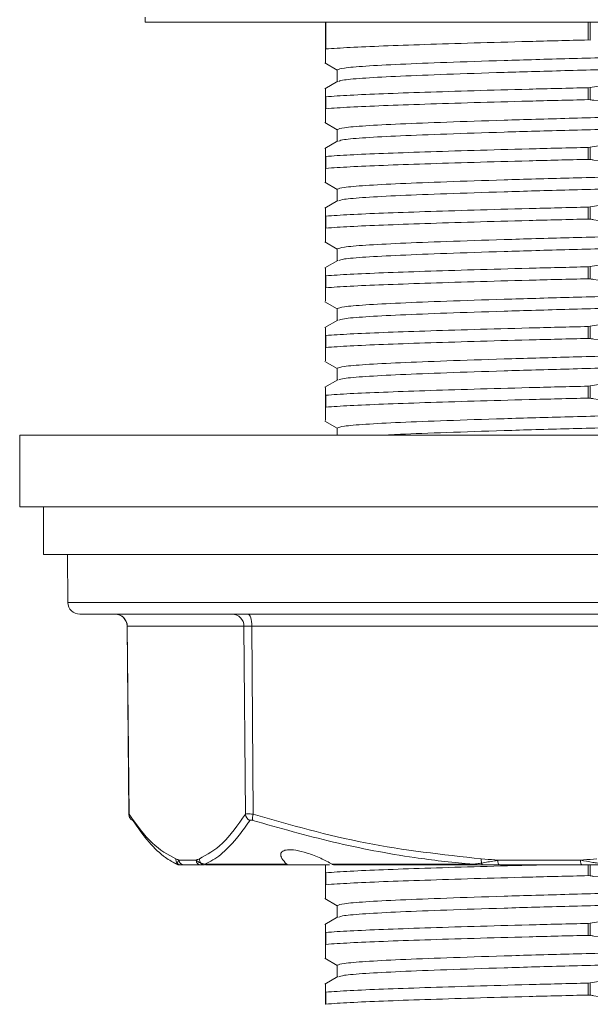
# Model space of a CAD drawing. Header units: millimetres. Extents: x 44 to 202, y 8 to 282.
# Tile 2 of 18: x 44 to 52, y 33 to 47. Entities that reach past the tile are written whole.
import ezdxf

# ---------------------------------------------------------------- set-up
doc = ezdxf.new("R2010")
doc.units = ezdxf.units.MM

msp = doc.modelspace()

# ---------------------------------------------------------------- linework, layer by layer
at = {"color": 7, "linetype": 'Continuous', "lineweight": 15}
for p, q in [((45.6045, 47.0967), (45.6033, 47.03)), ((45.6033, 47.03), (53.52, 47.03)), ((48.12, 47.03), (48.12, 46.6511)), ((51.8177, 46.7784), (51.7871, 46.7804)), ((48.1248, 46.6545), (48.12, 46.6511)), ((48.1142, 46.4601), (48.2867, 46.3604)), ((48.2867, 46.3631), (48.2867, 46.1996)), ((48.2941, 46.2039), (48.1145, 46.1001)), ((51.7871, 46.1138), (51.8177, 46.1172)), ((51.7871, 46.1138), (51.7871, 45.9471)), ((51.8177, 46.1172), (51.8177, 45.9451)), ((48.12, 45.9899), (48.1248, 45.9879)), ((48.12, 45.9899), (48.12, 45.8178)), ((48.1248, 45.9879), (48.1248, 45.8212)), ((51.8177, 45.9451), (51.7871, 45.9471)), ((48.1248, 45.8212), (48.12, 45.8178)), ((48.1145, 45.6266), (48.2867, 45.5271)), ((48.2867, 45.5298), (48.2867, 45.3663)), ((48.2941, 45.3706), (48.1145, 45.2668)), ((51.7871, 45.2804), (51.8177, 45.2838)), ((51.7871, 45.2804), (51.7871, 45.1138)), ((51.8177, 45.2838), (51.8177, 45.1117)), ((48.12, 45.1565), (48.1248, 45.1545)), ((48.12, 45.1565), (48.12, 44.9844)), ((48.1248, 45.1545), (48.1248, 44.9879)), ((51.8177, 45.1117), (51.7871, 45.1138)), ((48.1248, 44.9879), (48.12, 44.9844)), ((48.1145, 44.7932), (48.2867, 44.6937)), ((48.2867, 44.6965), (48.2867, 44.5329)), ((48.2941, 44.5372), (48.1145, 44.4334)), ((51.7871, 44.4471), (51.8177, 44.4505)), ((51.7871, 44.4471), (51.7871, 44.2804)), ((51.8177, 44.4505), (51.8177, 44.2784)), ((48.12, 44.3232), (48.1248, 44.3212)), ((48.12, 44.3232), (48.12, 44.1511)), ((48.1248, 44.3212), (48.1248, 44.1545)), ((51.8177, 44.2784), (51.7871, 44.2804)), ((48.1248, 44.1545), (48.12, 44.1511)), ((48.1145, 43.9599), (48.2867, 43.8604)), ((48.2867, 43.8631), (48.2867, 43.6996)), ((48.2941, 43.7039), (48.1145, 43.6001)), ((51.7871, 43.6138), (51.8177, 43.6172)), ((51.7871, 43.6138), (51.7871, 43.4471)), ((51.8177, 43.6172), (51.8177, 43.4451)), ((48.12, 43.4899), (48.1248, 43.4879)), ((48.12, 43.4899), (48.12, 43.3178)), ((48.1248, 43.4879), (48.1248, 43.3212)), ((51.8177, 43.4451), (51.7871, 43.4471)), ((48.1248, 43.3212), (48.12, 43.3178)), ((48.1145, 43.1266), (48.2867, 43.0271)), ((48.2867, 43.0298), (48.2867, 42.8663)), ((48.2941, 42.8706), (48.1145, 42.7668)), ((51.7871, 42.7804), (51.8177, 42.7838)), ((51.7871, 42.7804), (51.7871, 42.6138)), ((51.8177, 42.7838), (51.8177, 42.6117)), ((48.12, 42.6565), (48.1248, 42.6545)), ((48.12, 42.6565), (48.12, 42.4844)), ((48.1248, 42.6545), (48.1248, 42.4879)), ((51.8177, 42.6117), (51.7871, 42.6138)), ((48.1248, 42.4879), (48.12, 42.4844)), ((48.1145, 42.2932), (48.2867, 42.1937)), ((48.2867, 42.1965), (48.2867, 42.0329)), ((48.2941, 42.0372), (48.1145, 41.9334)), ((51.7871, 41.9471), (51.8177, 41.9505)), ((51.7871, 41.9471), (51.7871, 41.7804)), ((51.8177, 41.9505), (51.8177, 41.7784)), ((48.12, 41.8232), (48.1248, 41.8212)), ((48.12, 41.8232), (48.12, 41.6511)), ((48.1248, 41.8212), (48.1248, 41.6545)), ((48.1248, 41.6545), (48.12, 41.6511)), ((51.8177, 41.7784), (51.7871, 41.7804)), ((48.1145, 41.4599), (48.2867, 41.3604)), ((43.8533, 41.2633), (43.8533, 40.2633)), ((43.8533, 41.2633), (53.52, 41.2633)), ((48.2867, 41.3631), (48.2867, 41.2633)), ((43.8533, 40.2633), (53.52, 40.2633)), ((44.1867, 40.2633), (44.1867, 39.5967)), ((44.1867, 39.5967), (53.52, 39.5967)), ((44.52, 39.5967), (44.5258, 38.9285)), ((55.2204, 38.7633), (44.6925, 38.7633)), ((45.3513, 38.5983), (45.3763, 35.9734)), ((45.3544, 38.5981), (45.3795, 35.9708)), ((46.9836, 38.5981), (45.3544, 38.5981)), ((47.0035, 35.9708), (46.9836, 38.5981)), ((55.0952, 38.5981), (47.0932, 38.5981)), ((47.0932, 38.5981), (47.1131, 35.9708)), ((46.0797, 35.3294), (46.3143, 35.3294)), ((50.5272, 35.3294), (51.6796, 35.3294)), ((45.9636, 35.3178), (46.0423, 35.2723)), ((46.3797, 35.2633), (46.1451, 35.2633)), ((46.4359, 35.2723), (47.5798, 35.2723)), ((47.6002, 35.2633), (46.4674, 35.2633)), ((47.6002, 35.2633), (48.1789, 35.2633)), ((48.2149, 35.2723), (50.1883, 35.2723)), ((50.2032, 35.2633), (48.2457, 35.2633)), ((51.7012, 35.2633), (50.5488, 35.2633)), ((48.12, 35.1565), (48.1248, 35.1545)), ((48.12, 35.1565), (48.12, 34.9844)), ((48.1248, 35.1545), (48.1248, 34.9879)), ((51.8177, 35.1117), (51.7871, 35.1138)), ((48.1248, 34.9879), (48.12, 34.9844)), ((48.1145, 34.7932), (48.2867, 34.6937)), ((48.2867, 34.6965), (48.2867, 34.5329)), ((48.2941, 34.5372), (48.1145, 34.4334)), ((51.7871, 34.4471), (51.8177, 34.4505)), ((51.7871, 34.4471), (51.7871, 34.2804)), ((51.8177, 34.4505), (51.8177, 34.2784)), ((48.12, 34.3232), (48.1248, 34.3212)), ((48.12, 34.3232), (48.12, 34.1511)), ((48.1248, 34.3212), (48.1248, 34.1545)), ((51.8177, 34.2784), (51.7871, 34.2804)), ((48.1248, 34.1545), (48.12, 34.1511)), ((48.1145, 33.9599), (48.2867, 33.8604)), ((48.2867, 33.8631), (48.2867, 33.6996)), ((48.2941, 33.7039), (48.1145, 33.6001)), ((51.7871, 33.6138), (51.8177, 33.6172)), ((51.7871, 33.6138), (51.7871, 33.4471)), ((51.8177, 33.6172), (51.8177, 33.4451)), ((48.12, 33.4899), (48.1248, 33.4879)), ((48.12, 33.4899), (48.12, 33.3178)), ((48.1248, 33.4879), (48.1248, 33.3212)), ((51.8177, 33.4451), (51.7871, 33.4471)), ((48.1248, 33.3212), (48.12, 33.3178))]:
    msp.add_line(p, q, dxfattribs=at)
at = {"color": 8, "linetype": 'Continuous', "lineweight": 15}
for p, q in [((48.1248, 47.03), (48.1248, 46.6545)), ((51.7871, 47.03), (51.7871, 46.7804)), ((51.8177, 47.03), (51.8177, 46.7784)), ((44.5258, 38.9285), (55.2525, 38.9285)), ((45.378, 35.9735), (45.3795, 35.9708)), ((51.7871, 35.2633), (51.7871, 35.1138)), ((51.8177, 35.2633), (51.8177, 35.1117))]:
    msp.add_line(p, q, dxfattribs=at)
at = {"color": 7, "linetype": 'Continuous', "lineweight": 15, "flags": 128}
for points in [[(47.0932, 38.5981), (47.092, 38.6304), (47.0889, 38.6615), (47.0839, 38.69), (47.0772, 38.715), (47.069, 38.7355), (47.0597, 38.7508), (47.0497, 38.7602), (47.0392, 38.7633)], [(50.5272, 35.3294), (50.5277, 35.3165), (50.5289, 35.3041), (50.5309, 35.2927), (50.5336, 35.2827), (50.5369, 35.2744), (50.5406, 35.2684), (50.5446, 35.2646), (50.5488, 35.2633)], [(51.6796, 35.3294), (51.6801, 35.3165), (51.6813, 35.3041), (51.6833, 35.2927), (51.686, 35.2827), (51.6893, 35.2744), (51.693, 35.2684), (51.697, 35.2646), (51.7012, 35.2633)], [(50.299, 35.2901), (50.3009, 35.2842), (50.303, 35.2789), (50.3053, 35.2743), (50.3077, 35.2704), (50.3104, 35.2673), (50.3131, 35.2651), (50.3159, 35.2638), (50.3188, 35.2633)]]:
    msp.add_lwpolyline(points, dxfattribs=at)
at = {"color": 7, "linetype": 'Continuous', "lineweight": 15}
for centre, radius, start, end in [((44.6925, 38.93), 0.1667, 180.5, 270), ((45.1846, 38.5967), 0.1667, 0.84935, 90), ((45.1893, 38.5982), 0.1651, 359.95722, 89.45962), ((46.8185, 38.5982), 0.1651, 359.95722, 89.45962), ((45.4692, 35.9661), 0.0899, 213.73128, 244.31745), ((47.1059, 35.9788), 0.1027, 184.44385, 245.81699), ((47.2615, 35.9188), 0.1572, 160.69953, 192.40532), ((46.1323, 35.3484), 0.0998, 179.64546, 215.76699), ((46.1457, 35.3294), 0.066, 179.95722, 269.45962), ((46.3803, 35.3294), 0.066, 179.95722, 269.45962), ((46.4631, 35.3513), 0.102, 181.24303, 216.83224), ((50.5512, 35.3313), 0.2555, 176.01863, 189.27705), ((46.0757, 35.33), 0.0667, 240, 270), ((46.1043, 35.3291), 0.0658, 216.33293, 269.91629), ((46.0899, 35.3298), 0.0664, 239.94818, 269.99702), ((46.4336, 35.3274), 0.0641, 215.59396, 269.7556), ((46.4675, 35.324), 0.0606, 238.50712, 269.90755), ((50.2048, 35.2829), 0.0196, 212.72038, 265.23501)]:
    msp.add_arc(centre, radius, start, end, dxfattribs=at)
at = {"color": 8, "linetype": 'Continuous', "lineweight": 15}
msp.add_arc((45.4698, 35.9662), 0.0905, 177.05489, 213.52594, dxfattribs=at)
at = {"color": 7, "linetype": 'Continuous', "lineweight": 15}
msp.add_ellipse((47.1472, 38.5967), major_axis=(0.1667, -0.0013), ratio=0.0066232, start_param=1.900707, end_param=2.9478605, dxfattribs=at)
for points, knots in [([(48.1248, 46.6545), (48.2299, 46.6617), (48.4389, 46.676), (48.9146, 46.6965), (49.4945, 46.7171), (50.1811, 46.7385), (50.9479, 46.7599), (51.5086, 46.7736), (51.7871, 46.7804)], [0, 0, 0, 0, 0.1677073, 0.3333623, 0.498974, 0.6666961, 0.8344029, 1, 1, 1, 1]), ([(48.2867, 46.3631), (48.306, 46.3717), (48.3449, 46.3888), (48.6563, 46.4155), (49.1404, 46.4415), (49.7956, 46.4668), (50.5938, 46.4935), (51.5048, 46.5198), (52.4922, 46.5449), (53.52, 46.5715), (54.5478, 46.598), (55.5352, 46.6231), (56.4462, 46.6495), (57.2443, 46.6761), (57.9, 46.7014), (58.3822, 46.7274), (58.6776, 46.7523), (58.7152, 46.7675), (58.7315, 46.7742)], [0, 0, 0, 0, 0.0630924, 0.1269221, 0.1902584, 0.2531366, 0.3169166, 0.3804494, 0.4432203, 0.5069012, 0.5705821, 0.633353, 0.6968857, 0.7606658, 0.823544, 0.8868802, 0.95071, 1, 1, 1, 1]), ([(48.12, 46.6511), (48.12, 46.5712), (48.12, 46.4596), (48.12, 46.4678), (48.12, 46.4701)], [0, 0, 0, 0, 0.7157977, 1, 1, 1, 1]), ([(58.7533, 46.6135), (58.734, 46.605), (58.6951, 46.5879), (58.3837, 46.5611), (57.8996, 46.5351), (57.2444, 46.5099), (56.4462, 46.4832), (55.5352, 46.4568), (54.5478, 46.4317), (53.52, 46.4052), (52.4922, 46.3786), (51.5048, 46.3535), (50.5938, 46.3272), (49.7957, 46.3005), (49.14, 46.2752), (48.6578, 46.2492), (48.3623, 46.2244), (48.3248, 46.2091), (48.3085, 46.2025)], [0, 0, 0, 0, 0.0630914, 0.1269202, 0.1902555, 0.2531327, 0.3169118, 0.3804436, 0.4432135, 0.5068934, 0.5705734, 0.6333433, 0.6968751, 0.7606542, 0.8235314, 0.8868667, 0.9506955, 1, 1, 1, 1]), ([(51.8177, 46.1172), (52.2753, 46.1907), (53.0579, 46.3165), (54.1847, 46.3181), (54.8603, 46.2527), (55.2056, 46.2008), (55.2223, 46.1983)], [0, 0, 0, 0, 0.4056887, 0.6938605, 0.9851895, 1, 1, 1, 1]), ([(48.12, 46.0906), (48.12, 46.0935), (48.12, 46.1033), (48.12, 46.0437), (48.12, 45.9923), (48.12, 45.9899)], [0, 0, 0, 0, 0.2938298, 0.9662663, 1, 1, 1, 1]), ([(48.1248, 45.9879), (48.2299, 45.995), (48.4389, 46.0093), (48.9146, 46.0299), (49.4945, 46.0504), (50.1811, 46.0718), (50.9479, 46.0932), (51.5086, 46.107), (51.7871, 46.1138)], [0, 0, 0, 0, 0.1677073, 0.3333623, 0.498974, 0.6666961, 0.8344029, 1, 1, 1, 1]), ([(48.1248, 45.8212), (48.2299, 45.8284), (48.4389, 45.8426), (48.9146, 45.8632), (49.4945, 45.8837), (50.1811, 45.9052), (50.9479, 45.9266), (51.5086, 45.9403), (51.7871, 45.9471)], [0, 0, 0, 0, 0.1677073, 0.3333623, 0.498974, 0.6666961, 0.8344029, 1, 1, 1, 1]), ([(48.2867, 45.5298), (48.306, 45.5383), (48.3449, 45.5554), (48.6563, 45.5822), (49.1404, 45.6082), (49.7956, 45.6335), (50.5938, 45.6602), (51.5048, 45.6865), (52.4922, 45.7116), (53.52, 45.7381), (54.5478, 45.7647), (55.5352, 45.7898), (56.4462, 45.8161), (57.2443, 45.8428), (57.9, 45.8681), (58.3822, 45.8941), (58.6777, 45.9189), (58.7152, 45.9342), (58.7316, 45.9409)], [0, 0, 0, 0, 0.06309123, 0.12691984, 0.19025497, 0.25313206, 0.31691099, 0.38044259, 0.44321237, 0.50689214, 0.57057191, 0.63334168, 0.69687329, 0.76065221, 0.8235293, 0.88686443, 0.95069305, 1, 1, 1, 1]), ([(55.2223, 46.0262), (54.7647, 45.9526), (53.9821, 45.8269), (52.8553, 45.8252), (52.1797, 45.8906), (51.8344, 45.9426), (51.8177, 45.9451)], [0, 0, 0, 0, 0.4056887, 0.6938605, 0.9851895, 1, 1, 1, 1]), ([(48.12, 45.8178), (48.12, 45.7381), (48.12, 45.6268), (48.12, 45.634), (48.12, 45.6361)], [0, 0, 0, 0, 0.7159057, 1, 1, 1, 1]), ([(58.7533, 45.7802), (58.734, 45.7717), (58.6951, 45.7546), (58.3837, 45.7278), (57.8996, 45.7018), (57.2444, 45.6765), (56.4462, 45.6498), (55.5352, 45.6235), (54.5478, 45.5984), (53.52, 45.5719), (52.4922, 45.5453), (51.5048, 45.5202), (50.5938, 45.4939), (49.7957, 45.4672), (49.14, 45.4419), (48.6578, 45.4159), (48.3624, 45.3911), (48.3248, 45.3758), (48.3085, 45.3691)], [0, 0, 0, 0, 0.0630919, 0.1269212, 0.1902571, 0.2531349, 0.3169145, 0.3804468, 0.4432173, 0.5068977, 0.5705782, 0.6333487, 0.696881, 0.7606606, 0.8235384, 0.8868742, 0.9507036, 1, 1, 1, 1]), ([(51.8177, 45.2838), (52.2753, 45.3574), (53.0579, 45.4831), (54.1847, 45.4848), (54.8603, 45.4194), (55.2056, 45.3674), (55.2223, 45.3649)], [0, 0, 0, 0, 0.4056887, 0.6938605, 0.9851895, 1, 1, 1, 1]), ([(48.12, 45.2572), (48.12, 45.2602), (48.12, 45.27), (48.12, 45.2104), (48.12, 45.159), (48.12, 45.1565)], [0, 0, 0, 0, 0.2937618, 0.966263, 1, 1, 1, 1]), ([(48.1248, 45.1545), (48.2299, 45.1617), (48.4389, 45.176), (48.9146, 45.1965), (49.4945, 45.2171), (50.1811, 45.2385), (50.9479, 45.2599), (51.5086, 45.2736), (51.7871, 45.2804)], [0, 0, 0, 0, 0.1677073, 0.3333623, 0.498974, 0.6666961, 0.8344029, 1, 1, 1, 1]), ([(48.1248, 44.9879), (48.2299, 44.995), (48.4389, 45.0093), (48.9146, 45.0299), (49.4945, 45.0504), (50.1811, 45.0718), (50.9479, 45.0932), (51.5086, 45.107), (51.7871, 45.1138)], [0, 0, 0, 0, 0.1677073, 0.3333623, 0.498974, 0.6666961, 0.8344029, 1, 1, 1, 1]), ([(48.2867, 44.6965), (48.306, 44.705), (48.3449, 44.7221), (48.6563, 44.7489), (49.1404, 44.7749), (49.7956, 44.8001), (50.5938, 44.8268), (51.5048, 44.8532), (52.4922, 44.8783), (53.52, 44.9048), (54.5478, 44.9314), (55.5352, 44.9565), (56.4462, 44.9828), (57.2443, 45.0095), (57.9, 45.0348), (58.3822, 45.0608), (58.6776, 45.0856), (58.7152, 45.1009), (58.7315, 45.1075)], [0, 0, 0, 0, 0.06309253, 0.12692247, 0.1902589, 0.25313729, 0.31691753, 0.38045045, 0.44322152, 0.50690261, 0.57058369, 0.63335476, 0.69688768, 0.76066793, 0.82354631, 0.88688275, 0.95071269, 1, 1, 1, 1]), ([(55.2223, 45.1928), (54.7647, 45.1193), (53.9821, 44.9935), (52.8553, 44.9919), (52.1797, 45.0573), (51.8344, 45.1092), (51.8177, 45.1117)], [0, 0, 0, 0, 0.4056887, 0.6938605, 0.9851895, 1, 1, 1, 1]), ([(48.12, 44.9844), (48.12, 44.9048), (48.12, 44.7935), (48.12, 44.8007), (48.12, 44.8028)], [0, 0, 0, 0, 0.7160314, 1, 1, 1, 1]), ([(58.7533, 44.9469), (58.734, 44.9383), (58.6951, 44.9212), (58.3837, 44.8945), (57.8996, 44.8685), (57.2444, 44.8432), (56.4462, 44.8165), (55.5352, 44.7902), (54.5478, 44.7651), (53.52, 44.7385), (52.4922, 44.712), (51.5048, 44.6869), (50.5938, 44.6605), (49.7957, 44.6339), (49.14, 44.6086), (48.6578, 44.5826), (48.3624, 44.5577), (48.3248, 44.5425), (48.3085, 44.5358)], [0, 0, 0, 0, 0.063092, 0.1269214, 0.1902573, 0.2531351, 0.3169148, 0.3804471, 0.4432177, 0.5068982, 0.5705787, 0.6333493, 0.6968816, 0.7606613, 0.8235392, 0.886875, 0.9507044, 1, 1, 1, 1]), ([(51.8177, 44.4505), (52.2753, 44.524), (53.0579, 44.6498), (54.1847, 44.6515), (54.8603, 44.586), (55.2056, 44.5341), (55.2223, 44.5316)], [0, 0, 0, 0, 0.40568872, 0.69386048, 0.98518946, 1, 1, 1, 1]), ([(48.12, 44.4239), (48.12, 44.4269), (48.12, 44.4367), (48.12, 44.3771), (48.12, 44.3257), (48.12, 44.3232)], [0, 0, 0, 0, 0.293754, 0.9662626, 1, 1, 1, 1]), ([(48.1248, 44.3212), (48.2299, 44.3284), (48.4389, 44.3426), (48.9146, 44.3632), (49.4945, 44.3837), (50.1811, 44.4052), (50.9479, 44.4266), (51.5086, 44.4403), (51.7871, 44.4471)], [0, 0, 0, 0, 0.1677073, 0.3333623, 0.498974, 0.6666961, 0.8344029, 1, 1, 1, 1]), ([(48.1248, 44.1545), (48.2299, 44.1617), (48.4389, 44.176), (48.9146, 44.1965), (49.4945, 44.2171), (50.1811, 44.2385), (50.9479, 44.2599), (51.5086, 44.2736), (51.7871, 44.2804)], [0, 0, 0, 0, 0.1677073, 0.3333623, 0.498974, 0.6666961, 0.8344029, 1, 1, 1, 1]), ([(48.2867, 43.8631), (48.306, 43.8717), (48.3449, 43.8888), (48.6563, 43.9155), (49.1404, 43.9415), (49.7956, 43.9668), (50.5938, 43.9935), (51.5048, 44.0198), (52.4922, 44.0449), (53.52, 44.0715), (54.5478, 44.098), (55.5352, 44.1231), (56.4462, 44.1495), (57.2443, 44.1761), (57.9, 44.2014), (58.3822, 44.2274), (58.6777, 44.2523), (58.7152, 44.2675), (58.7315, 44.2742)], [0, 0, 0, 0, 0.0630918, 0.1269209, 0.1902566, 0.2531342, 0.3169137, 0.3804458, 0.4432161, 0.5068964, 0.5705767, 0.633347, 0.6968792, 0.7606586, 0.8235362, 0.8868719, 0.9507011, 1, 1, 1, 1]), ([(55.2223, 44.3595), (54.7647, 44.286), (53.9821, 44.1602), (52.8553, 44.1585), (52.1797, 44.224), (51.8344, 44.2759), (51.8177, 44.2784)], [0, 0, 0, 0, 0.4056887, 0.6938605, 0.9851895, 1, 1, 1, 1]), ([(48.12, 44.1511), (48.12, 44.0714), (48.12, 43.9602), (48.12, 43.9674), (48.12, 43.9694)], [0, 0, 0, 0, 0.7159069, 1, 1, 1, 1]), ([(58.7533, 44.1135), (58.734, 44.105), (58.6951, 44.0879), (58.3837, 44.0611), (57.8996, 44.0351), (57.2444, 44.0099), (56.4462, 43.9832), (55.5352, 43.9568), (54.5478, 43.9317), (53.52, 43.9052), (52.4922, 43.8786), (51.5048, 43.8535), (50.5938, 43.8272), (49.7957, 43.8005), (49.14, 43.7752), (48.6578, 43.7492), (48.3624, 43.7244), (48.3248, 43.7091), (48.3085, 43.7025)], [0, 0, 0, 0, 0.06309293, 0.12692326, 0.1902601, 0.25313888, 0.31691952, 0.38045284, 0.44322431, 0.50690579, 0.57058727, 0.63335874, 0.69689206, 0.7606727, 0.82355148, 0.88688832, 0.95071865, 1, 1, 1, 1]), ([(51.8177, 43.6172), (52.2753, 43.6907), (53.0579, 43.8165), (54.1847, 43.8181), (54.8603, 43.7527), (55.2056, 43.7008), (55.2223, 43.6983)], [0, 0, 0, 0, 0.4056887, 0.6938605, 0.9851895, 1, 1, 1, 1]), ([(48.12, 43.5906), (48.12, 43.5935), (48.12, 43.6033), (48.12, 43.5437), (48.12, 43.4923), (48.12, 43.4899)], [0, 0, 0, 0, 0.2936374, 0.9662571, 1, 1, 1, 1]), ([(48.1248, 43.4879), (48.2299, 43.495), (48.4389, 43.5093), (48.9146, 43.5299), (49.4945, 43.5504), (50.1811, 43.5718), (50.9479, 43.5932), (51.5086, 43.607), (51.7871, 43.6138)], [0, 0, 0, 0, 0.1677073, 0.3333623, 0.498974, 0.6666961, 0.8344029, 1, 1, 1, 1]), ([(48.1248, 43.3212), (48.2299, 43.3284), (48.4389, 43.3426), (48.9146, 43.3632), (49.4945, 43.3837), (50.1811, 43.4052), (50.9479, 43.4266), (51.5086, 43.4403), (51.7871, 43.4471)], [0, 0, 0, 0, 0.1677073, 0.3333623, 0.498974, 0.6666961, 0.8344029, 1, 1, 1, 1]), ([(48.2867, 43.0298), (48.306, 43.0383), (48.3449, 43.0554), (48.6563, 43.0822), (49.1404, 43.1082), (49.7956, 43.1335), (50.5938, 43.1602), (51.5048, 43.1865), (52.4922, 43.2116), (53.52, 43.2381), (54.5478, 43.2647), (55.5352, 43.2898), (56.4462, 43.3161), (57.2443, 43.3428), (57.9, 43.3681), (58.3822, 43.3941), (58.6776, 43.4189), (58.7152, 43.4342), (58.7315, 43.4409)], [0, 0, 0, 0, 0.0630932, 0.1269238, 0.1902609, 0.2531399, 0.3169208, 0.3804544, 0.4432262, 0.5069079, 0.5705896, 0.6333614, 0.696895, 0.7606759, 0.8235549, 0.886892, 0.9507226, 1, 1, 1, 1]), ([(55.2223, 43.5262), (54.7647, 43.4526), (53.9821, 43.3269), (52.8553, 43.3252), (52.1797, 43.3906), (51.8344, 43.4426), (51.8177, 43.4451)], [0, 0, 0, 0, 0.4056887, 0.6938605, 0.9851895, 1, 1, 1, 1]), ([(48.12, 43.3178), (48.12, 43.2381), (48.12, 43.1268), (48.12, 43.134), (48.12, 43.1361)], [0, 0, 0, 0, 0.7159704, 1, 1, 1, 1]), ([(58.7533, 43.2802), (58.734, 43.2717), (58.6951, 43.2546), (58.3837, 43.2278), (57.8996, 43.2018), (57.2444, 43.1765), (56.4462, 43.1498), (55.5352, 43.1235), (54.5478, 43.0984), (53.52, 43.0719), (52.4922, 43.0453), (51.5048, 43.0202), (50.5938, 42.9939), (49.7957, 42.9672), (49.14, 42.9419), (48.6578, 42.9159), (48.3623, 42.8911), (48.3248, 42.8758), (48.3084, 42.8691)], [0, 0, 0, 0, 0.0630908, 0.126919, 0.1902536, 0.2531303, 0.3169088, 0.3804399, 0.4432093, 0.5068886, 0.5705679, 0.6333373, 0.6968684, 0.7606469, 0.8235235, 0.8868582, 0.9506864, 1, 1, 1, 1]), ([(51.8177, 42.7838), (52.2753, 42.8574), (53.0579, 42.9831), (54.1847, 42.9848), (54.8603, 42.9194), (55.2056, 42.8674), (55.2223, 42.8649)], [0, 0, 0, 0, 0.40568872, 0.69386048, 0.98518946, 1, 1, 1, 1]), ([(48.12, 42.7572), (48.12, 42.7602), (48.12, 42.77), (48.12, 42.7104), (48.12, 42.659), (48.12, 42.6565)], [0, 0, 0, 0, 0.2939047, 0.9662698, 1, 1, 1, 1]), ([(48.1248, 42.6545), (48.2299, 42.6617), (48.4389, 42.676), (48.9146, 42.6965), (49.4945, 42.7171), (50.1811, 42.7385), (50.9479, 42.7599), (51.5086, 42.7736), (51.7871, 42.7804)], [0, 0, 0, 0, 0.1677073, 0.3333623, 0.498974, 0.6666961, 0.8344029, 1, 1, 1, 1]), ([(48.1248, 42.4879), (48.2299, 42.495), (48.4389, 42.5093), (48.9146, 42.5299), (49.4945, 42.5504), (50.1811, 42.5718), (50.9479, 42.5932), (51.5086, 42.607), (51.7871, 42.6138)], [0, 0, 0, 0, 0.1677073, 0.3333623, 0.498974, 0.6666961, 0.8344029, 1, 1, 1, 1]), ([(55.2223, 42.6928), (54.7647, 42.6193), (53.9821, 42.4935), (52.8553, 42.4919), (52.1797, 42.5573), (51.8344, 42.6092), (51.8177, 42.6117)], [0, 0, 0, 0, 0.40568872, 0.69386048, 0.98518946, 1, 1, 1, 1]), ([(48.12, 42.4844), (48.12, 42.4048), (48.12, 42.2935), (48.12, 42.3007), (48.12, 42.3028)], [0, 0, 0, 0, 0.7158424, 1, 1, 1, 1]), ([(48.2867, 42.1965), (48.306, 42.205), (48.3449, 42.2221), (48.6563, 42.2489), (49.1404, 42.2749), (49.7956, 42.3001), (50.5938, 42.3268), (51.5048, 42.3532), (52.4922, 42.3783), (53.52, 42.4048), (54.5478, 42.4314), (55.5352, 42.4565), (56.4462, 42.4828), (57.2443, 42.5095), (57.9, 42.5348), (58.3822, 42.5608), (58.6776, 42.5856), (58.7152, 42.6009), (58.7315, 42.6075)], [0, 0, 0, 0, 0.063092, 0.1269213, 0.1902572, 0.253135, 0.3169147, 0.380447, 0.4432176, 0.5068981, 0.5705786, 0.6333491, 0.6968814, 0.7606611, 0.8235389, 0.8868748, 0.9507042, 1, 1, 1, 1]), ([(58.7533, 42.4469), (58.734, 42.4383), (58.6951, 42.4212), (58.3837, 42.3945), (57.8996, 42.3685), (57.2444, 42.3432), (56.4462, 42.3165), (55.5352, 42.2902), (54.5478, 42.2651), (53.52, 42.2385), (52.4922, 42.212), (51.5048, 42.1869), (50.5938, 42.1605), (49.7957, 42.1339), (49.14, 42.1086), (48.6578, 42.0826), (48.3623, 42.0577), (48.3248, 42.0425), (48.3085, 42.0358)], [0, 0, 0, 0, 0.0630916, 0.1269206, 0.1902561, 0.2531336, 0.3169129, 0.3804449, 0.4432151, 0.5068952, 0.5705754, 0.6333455, 0.6968775, 0.7606568, 0.8235343, 0.8868698, 0.9506988, 1, 1, 1, 1]), ([(51.8177, 41.9505), (52.2753, 42.024), (53.0579, 42.1498), (54.1847, 42.1515), (54.8603, 42.086), (55.2056, 42.0341), (55.2223, 42.0316)], [0, 0, 0, 0, 0.4056887, 0.6938605, 0.9851895, 1, 1, 1, 1]), ([(48.12, 41.9239), (48.12, 41.9269), (48.12, 41.9367), (48.12, 41.8771), (48.12, 41.8257), (48.12, 41.8232)], [0, 0, 0, 0, 0.293802, 0.9662649, 1, 1, 1, 1]), ([(48.1248, 41.8212), (48.2299, 41.8284), (48.4389, 41.8426), (48.9146, 41.8632), (49.4945, 41.8837), (50.1811, 41.9052), (50.9479, 41.9266), (51.5086, 41.9403), (51.7871, 41.9471)], [0, 0, 0, 0, 0.1677073, 0.3333623, 0.498974, 0.6666961, 0.8344029, 1, 1, 1, 1]), ([(55.2223, 41.8595), (54.7647, 41.786), (53.9821, 41.6602), (52.8553, 41.6585), (52.1797, 41.724), (51.8344, 41.7759), (51.8177, 41.7784)], [0, 0, 0, 0, 0.4056887, 0.6938605, 0.9851895, 1, 1, 1, 1]), ([(48.12, 41.6511), (48.12, 41.5714), (48.12, 41.4602), (48.12, 41.4674), (48.12, 41.4694)], [0, 0, 0, 0, 0.7159214, 1, 1, 1, 1]), ([(48.1248, 41.6545), (48.2299, 41.6617), (48.4389, 41.676), (48.9146, 41.6965), (49.4945, 41.7171), (50.1811, 41.7385), (50.9479, 41.7599), (51.5086, 41.7736), (51.7871, 41.7804)], [0, 0, 0, 0, 0.1677073, 0.3333623, 0.498974, 0.6666961, 0.8344029, 1, 1, 1, 1]), ([(48.2867, 41.3631), (48.306, 41.3717), (48.3449, 41.3888), (48.6563, 41.4155), (49.1404, 41.4415), (49.7956, 41.4668), (50.5938, 41.4935), (51.5048, 41.5198), (52.4922, 41.5449), (53.52, 41.5715), (54.5478, 41.598), (55.5352, 41.6231), (56.4462, 41.6495), (57.2443, 41.6761), (57.9, 41.7014), (58.3822, 41.7274), (58.6777, 41.7523), (58.7152, 41.7675), (58.7316, 41.7742)], [0, 0, 0, 0, 0.06309073, 0.12691885, 0.19025348, 0.25313007, 0.31690849, 0.3804396, 0.44320888, 0.50688815, 0.57056742, 0.6333367, 0.69686781, 0.76064623, 0.82352283, 0.88685746, 0.95068557, 1, 1, 1, 1]), ([(58.7533, 41.6135), (58.734, 41.605), (58.6951, 41.5879), (58.3837, 41.5611), (57.8996, 41.5351), (57.2444, 41.5099), (56.4462, 41.4832), (55.5352, 41.4568), (54.5478, 41.4317), (53.52, 41.4052), (52.4921, 41.3786), (51.5052, 41.3535), (50.5922, 41.3272), (49.8017, 41.3005), (49.2419, 41.2799), (49.0196, 41.2673), (48.9496, 41.2633)], [0, 0, 0, 0, 0.0740163, 0.1488977, 0.2232001, 0.2969652, 0.3717882, 0.4463212, 0.5199604, 0.5946671, 0.6693738, 0.743013, 0.817546, 0.892369, 0.9661341, 1, 1, 1, 1]), ([(45.3769, 35.9733), (45.3773, 35.9657), (45.3781, 35.9497), (45.3855, 35.9301), (45.3924, 35.92), (45.3948, 35.9165)], [0, 0, 0, 0, 0.3717543, 0.7786515, 1, 1, 1, 1]), ([(45.3795, 35.9708), (45.4865, 35.8227), (45.7018, 35.525), (45.9219, 35.4079), (46.0325, 35.3491)], [0, 0, 0, 0, 0.4973797, 1, 1, 1, 1]), ([(46.0566, 35.2723), (46.0519, 35.2742), (45.996, 35.2968), (45.8626, 35.3752), (45.6576, 35.5666), (45.5062, 35.7787), (45.4302, 35.8851)], [0, 0, 0, 0, 0.0223282, 0.2635092, 0.6307845, 1, 1, 1, 1]), ([(46.3611, 35.3491), (46.4695, 35.407), (46.6877, 35.5237), (46.8978, 35.8211), (47.0035, 35.9708)], [0, 0, 0, 0, 0.4968726, 1, 1, 1, 1]), ([(47.0639, 35.8851), (47.0515, 35.8669), (46.9897, 35.7759), (46.8554, 35.5987), (46.6586, 35.3893), (46.5103, 35.3114), (46.4359, 35.2723)], [0, 0, 0, 0, 0.06027034, 0.30139713, 0.6497219, 1, 1, 1, 1]), ([(47.0035, 35.9708), (47.0056, 35.9717), (47.0114, 35.9742), (47.032, 35.9762), (47.0673, 35.9756), (47.098, 35.9724), (47.1131, 35.9708)], [0, 0, 0, 0, 0.1495992, 0.4263689, 0.7161015, 1, 1, 1, 1]), ([(47.1079, 35.8851), (47.1019, 35.8867), (47.0897, 35.8899), (47.0753, 35.8906), (47.067, 35.8886), (47.0647, 35.886), (47.0639, 35.8851)], [0, 0, 0, 0, 0.2859105, 0.5727354, 0.8483349, 1, 1, 1, 1]), ([(50.1883, 35.2723), (50.165, 35.2742), (49.8901, 35.2968), (49.2339, 35.3752), (48.2256, 35.5666), (47.4811, 35.7787), (47.1079, 35.8851)], [0, 0, 0, 0, 0.0223282, 0.2635092, 0.6307845, 1, 1, 1, 1]), ([(47.1131, 35.9708), (47.6331, 35.8227), (48.6786, 35.525), (49.7552, 35.4079), (50.2963, 35.3491)], [0, 0, 0, 0, 0.49737967, 1, 1, 1, 1]), ([(48.2149, 35.2723), (48.1633, 35.3012), (48.0548, 35.362), (47.8716, 35.4324), (47.7072, 35.4724), (47.5887, 35.4789), (47.5172, 35.4593), (47.49, 35.4172), (47.506, 35.3543), (47.5545, 35.3005), (47.5798, 35.2723)], [0, 0, 0, 0, 0.1346573, 0.2833738, 0.4154942, 0.5310698, 0.6393323, 0.749519, 0.868839, 1, 1, 1, 1]), ([(46.0325, 35.3491), (46.0454, 35.3442), (46.0611, 35.3382), (46.0768, 35.3308), (46.0797, 35.3294)], [0, 0, 0, 0, 0.817072, 1, 1, 1, 1]), ([(46.0513, 35.2901), (46.056, 35.2998), (46.0618, 35.3118), (46.0768, 35.3265), (46.0797, 35.3294)], [0, 0, 0, 0, 0.8054328, 1, 1, 1, 1]), ([(46.3143, 35.3294), (46.3172, 35.3308), (46.3328, 35.3382), (46.3484, 35.3442), (46.3611, 35.3491)], [0, 0, 0, 0, 0.182928, 1, 1, 1, 1]), ([(46.3143, 35.3294), (46.328, 35.3189), (46.3468, 35.3045), (46.3741, 35.2932), (46.3815, 35.2901)], [0, 0, 0, 0, 0.7303679, 1, 1, 1, 1]), ([(50.2963, 35.3491), (50.3592, 35.3442), (50.4362, 35.3382), (50.5131, 35.3308), (50.5272, 35.3294)], [0, 0, 0, 0, 0.817072, 1, 1, 1, 1]), ([(50.299, 35.2901), (50.3593, 35.2998), (50.4341, 35.3118), (50.512, 35.3265), (50.5272, 35.3294)], [0, 0, 0, 0, 0.80543279, 1, 1, 1, 1]), ([(51.6796, 35.3294), (51.6937, 35.3308), (51.7705, 35.3382), (51.8475, 35.3442), (51.9104, 35.3491)], [0, 0, 0, 0, 0.182928, 1, 1, 1, 1]), ([(51.6796, 35.3294), (51.7375, 35.3189), (51.8168, 35.3045), (51.8986, 35.2932), (51.9206, 35.2901)], [0, 0, 0, 0, 0.7303679, 1, 1, 1, 1]), ([(46.0566, 35.2723), (46.0541, 35.2752), (46.0487, 35.2813), (46.0504, 35.2871), (46.0513, 35.2901)], [0, 0, 0, 0, 0.4797764, 1, 1, 1, 1]), ([(46.1042, 35.2633), (46.1011, 35.2633), (46.0951, 35.2633), (46.0916, 35.2633), (46.0899, 35.2633)], [0, 0, 0, 0, 0.52660319, 1, 1, 1, 1]), ([(46.1451, 35.2633), (46.1421, 35.2633), (46.1266, 35.2633), (46.1142, 35.2633), (46.1042, 35.2633)], [0, 0, 0, 0, 0.1936075, 1, 1, 1, 1]), ([(46.4333, 35.2633), (46.4281, 35.2633), (46.4086, 35.2633), (46.3919, 35.2633), (46.3797, 35.2633)], [0, 0, 0, 0, 0.2705051, 1, 1, 1, 1]), ([(46.3815, 35.2901), (46.3884, 35.2874), (46.4034, 35.2817), (46.4246, 35.2755), (46.4359, 35.2723)], [0, 0, 0, 0, 0.46647403, 1, 1, 1, 1]), ([(47.5798, 35.2723), (47.584, 35.269), (47.5903, 35.264), (47.5977, 35.2635), (47.6002, 35.2633)], [0, 0, 0, 0, 0.6673535, 1, 1, 1, 1]), ([(48.12, 35.2572), (48.12, 35.2602), (48.12, 35.27), (48.12, 35.2104), (48.12, 35.159), (48.12, 35.1565)], [0, 0, 0, 0, 0.2935899, 0.9662548, 1, 1, 1, 1]), ([(48.1248, 35.1545), (48.2299, 35.1617), (48.4388, 35.176), (48.9148, 35.1965), (49.4938, 35.2171), (50.1838, 35.2385), (50.7306, 35.2541), (51.0563, 35.2622), (51.1028, 35.2633)], [0, 0, 0, 0, 0.1944776, 0.3865752, 0.5786226, 0.7731174, 0.9675943, 1, 1, 1, 1]), ([(48.2457, 35.2633), (48.2386, 35.264), (48.228, 35.2651), (48.2182, 35.2705), (48.2149, 35.2723)], [0, 0, 0, 0, 0.667256, 1, 1, 1, 1]), ([(50.1883, 35.2723), (50.2051, 35.2752), (50.2401, 35.2813), (50.2789, 35.2871), (50.299, 35.2901)], [0, 0, 0, 0, 0.4797764, 1, 1, 1, 1]), ([(50.3188, 35.2633), (50.2983, 35.2633), (50.2592, 35.2633), (50.2212, 35.2633), (50.2032, 35.2633)], [0, 0, 0, 0, 0.5266032, 1, 1, 1, 1]), ([(50.5488, 35.2633), (50.5338, 35.2633), (50.4565, 35.2633), (50.3803, 35.2633), (50.3188, 35.2633)], [0, 0, 0, 0, 0.1936075, 1, 1, 1, 1]), ([(51.9354, 35.2633), (51.9142, 35.2633), (51.8356, 35.2633), (51.7579, 35.2633), (51.7012, 35.2633)], [0, 0, 0, 0, 0.2705051, 1, 1, 1, 1]), ([(55.2223, 35.1928), (54.7647, 35.1193), (53.9821, 34.9935), (52.8553, 34.9919), (52.1797, 35.0573), (51.8344, 35.1092), (51.8177, 35.1117)], [0, 0, 0, 0, 0.4056887, 0.6938605, 0.9851895, 1, 1, 1, 1]), ([(48.1248, 34.9879), (48.2299, 34.995), (48.4389, 35.0093), (48.9146, 35.0299), (49.4945, 35.0504), (50.1811, 35.0718), (50.9479, 35.0932), (51.5086, 35.107), (51.7871, 35.1138)], [0, 0, 0, 0, 0.1677073, 0.3333623, 0.498974, 0.6666961, 0.8344029, 1, 1, 1, 1]), ([(48.2867, 34.6965), (48.306, 34.705), (48.3449, 34.7221), (48.6563, 34.7489), (49.1404, 34.7749), (49.7956, 34.8001), (50.5938, 34.8268), (51.5048, 34.8532), (52.4922, 34.8783), (53.52, 34.9048), (54.5478, 34.9314), (55.5352, 34.9565), (56.4462, 34.9828), (57.2443, 35.0095), (57.9, 35.0348), (58.3822, 35.0608), (58.6776, 35.0856), (58.7152, 35.1009), (58.7315, 35.1075)], [0, 0, 0, 0, 0.0630921, 0.1269217, 0.1902577, 0.2531357, 0.3169155, 0.380448, 0.4432187, 0.5068994, 0.57058, 0.6333507, 0.6968832, 0.7606631, 0.8235411, 0.8868771, 0.9507066, 1, 1, 1, 1]), ([(48.12, 34.9844), (48.12, 34.9048), (48.12, 34.7935), (48.12, 34.8007), (48.12, 34.8028)], [0, 0, 0, 0, 0.7157747, 1, 1, 1, 1]), ([(58.7533, 34.9469), (58.734, 34.9383), (58.6951, 34.9212), (58.3837, 34.8945), (57.8996, 34.8685), (57.2444, 34.8432), (56.4462, 34.8165), (55.5352, 34.7902), (54.5478, 34.7651), (53.52, 34.7385), (52.4922, 34.712), (51.5048, 34.6869), (50.5938, 34.6605), (49.7957, 34.6339), (49.14, 34.6086), (48.6578, 34.5826), (48.3623, 34.5577), (48.3248, 34.5425), (48.3085, 34.5358)], [0, 0, 0, 0, 0.0630913, 0.12692, 0.1902552, 0.2531323, 0.3169113, 0.380443, 0.4432128, 0.5068927, 0.5705725, 0.6333423, 0.696874, 0.760653, 0.8235302, 0.8868654, 0.950694, 1, 1, 1, 1]), ([(51.8177, 34.4505), (52.2753, 34.524), (53.0579, 34.6498), (54.1847, 34.6515), (54.8603, 34.586), (55.2056, 34.5341), (55.2223, 34.5316)], [0, 0, 0, 0, 0.4056887, 0.6938605, 0.9851895, 1, 1, 1, 1]), ([(48.12, 34.4239), (48.12, 34.4269), (48.12, 34.4367), (48.12, 34.3771), (48.12, 34.3257), (48.12, 34.3232)], [0, 0, 0, 0, 0.2938417, 0.9662668, 1, 1, 1, 1]), ([(48.1248, 34.3212), (48.2299, 34.3284), (48.4389, 34.3426), (48.9146, 34.3632), (49.4945, 34.3837), (50.1811, 34.4052), (50.9479, 34.4266), (51.5086, 34.4403), (51.7871, 34.4471)], [0, 0, 0, 0, 0.1677073, 0.3333623, 0.498974, 0.6666961, 0.8344029, 1, 1, 1, 1]), ([(48.1248, 34.1545), (48.2299, 34.1617), (48.4389, 34.176), (48.9146, 34.1965), (49.4945, 34.2171), (50.1811, 34.2385), (50.9479, 34.2599), (51.5086, 34.2736), (51.7871, 34.2804)], [0, 0, 0, 0, 0.1677073, 0.3333623, 0.498974, 0.6666961, 0.8344029, 1, 1, 1, 1]), ([(48.2867, 33.8631), (48.306, 33.8717), (48.3449, 33.8888), (48.6563, 33.9155), (49.1404, 33.9415), (49.7956, 33.9668), (50.5938, 33.9935), (51.5048, 34.0198), (52.4922, 34.0449), (53.52, 34.0715), (54.5478, 34.098), (55.5352, 34.1231), (56.4462, 34.1495), (57.2443, 34.1761), (57.9, 34.2014), (58.3822, 34.2274), (58.6777, 34.2523), (58.7152, 34.2675), (58.7315, 34.2742)], [0, 0, 0, 0, 0.0630915, 0.1269204, 0.1902558, 0.2531332, 0.3169124, 0.3804442, 0.4432143, 0.5068943, 0.5705744, 0.6333444, 0.6968763, 0.7606555, 0.8235329, 0.8868683, 0.9506972, 1, 1, 1, 1]), ([(55.2223, 34.3595), (54.7647, 34.286), (53.9821, 34.1602), (52.8553, 34.1585), (52.1797, 34.224), (51.8344, 34.2759), (51.8177, 34.2784)], [0, 0, 0, 0, 0.4056887, 0.6938605, 0.9851895, 1, 1, 1, 1]), ([(48.12, 34.1511), (48.12, 34.0714), (48.12, 33.9602), (48.12, 33.9674), (48.12, 33.9694)], [0, 0, 0, 0, 0.7159047, 1, 1, 1, 1]), ([(58.7533, 34.1135), (58.734, 34.105), (58.6951, 34.0879), (58.3837, 34.0611), (57.8996, 34.0351), (57.2444, 34.0099), (56.4462, 33.9832), (55.5352, 33.9568), (54.5478, 33.9317), (53.52, 33.9052), (52.4922, 33.8786), (51.5048, 33.8535), (50.5938, 33.8272), (49.7957, 33.8005), (49.14, 33.7752), (48.6578, 33.7492), (48.3624, 33.7244), (48.3248, 33.7091), (48.3085, 33.7025)], [0, 0, 0, 0, 0.0630919, 0.1269212, 0.190257, 0.2531347, 0.3169143, 0.3804466, 0.4432171, 0.5068975, 0.570578, 0.6333484, 0.6968807, 0.7606603, 0.823538, 0.8868738, 0.9507031, 1, 1, 1, 1]), ([(51.8177, 33.6172), (52.2753, 33.6907), (53.0579, 33.8165), (54.1847, 33.8181), (54.8603, 33.7527), (55.2056, 33.7008), (55.2223, 33.6983)], [0, 0, 0, 0, 0.4056887, 0.6938605, 0.9851895, 1, 1, 1, 1]), ([(48.12, 33.5906), (48.12, 33.5935), (48.12, 33.6033), (48.12, 33.5437), (48.12, 33.4923), (48.12, 33.4899)], [0, 0, 0, 0, 0.2937656, 0.9662632, 1, 1, 1, 1]), ([(48.1248, 33.4879), (48.2299, 33.495), (48.4389, 33.5093), (48.9146, 33.5299), (49.4945, 33.5504), (50.1811, 33.5718), (50.9479, 33.5932), (51.5086, 33.607), (51.7871, 33.6138)], [0, 0, 0, 0, 0.1677073, 0.3333623, 0.498974, 0.6666961, 0.8344029, 1, 1, 1, 1]), ([(48.1248, 33.3212), (48.2299, 33.3284), (48.4389, 33.3426), (48.9146, 33.3632), (49.4945, 33.3837), (50.1811, 33.4052), (50.9479, 33.4266), (51.5086, 33.4403), (51.7871, 33.4471)], [0, 0, 0, 0, 0.1677073, 0.3333623, 0.498974, 0.6666961, 0.8344029, 1, 1, 1, 1]), ([(48.2867, 33.0298), (48.306, 33.0383), (48.3449, 33.0554), (48.6563, 33.0822), (49.1404, 33.1082), (49.7956, 33.1335), (50.5938, 33.1602), (51.5048, 33.1865), (52.4922, 33.2116), (53.52, 33.2381), (54.5478, 33.2647), (55.5352, 33.2898), (56.4462, 33.3161), (57.2443, 33.3428), (57.9, 33.3681), (58.3822, 33.3941), (58.6776, 33.4189), (58.7152, 33.4342), (58.7315, 33.4409)], [0, 0, 0, 0, 0.0630929, 0.1269231, 0.1902599, 0.2531386, 0.3169192, 0.3804525, 0.4432239, 0.5069053, 0.5705867, 0.6333581, 0.6968914, 0.7606719, 0.8235507, 0.8868874, 0.9507177, 1, 1, 1, 1]), ([(55.2223, 33.5262), (54.7647, 33.4526), (53.9821, 33.3269), (52.8553, 33.3252), (52.1797, 33.3906), (51.8344, 33.4426), (51.8177, 33.4451)], [0, 0, 0, 0, 0.4056887, 0.6938605, 0.9851895, 1, 1, 1, 1])]:
    msp.add_open_spline(points, degree=3, knots=knots, dxfattribs=at)

doc.saveas('drawing.dxf')
